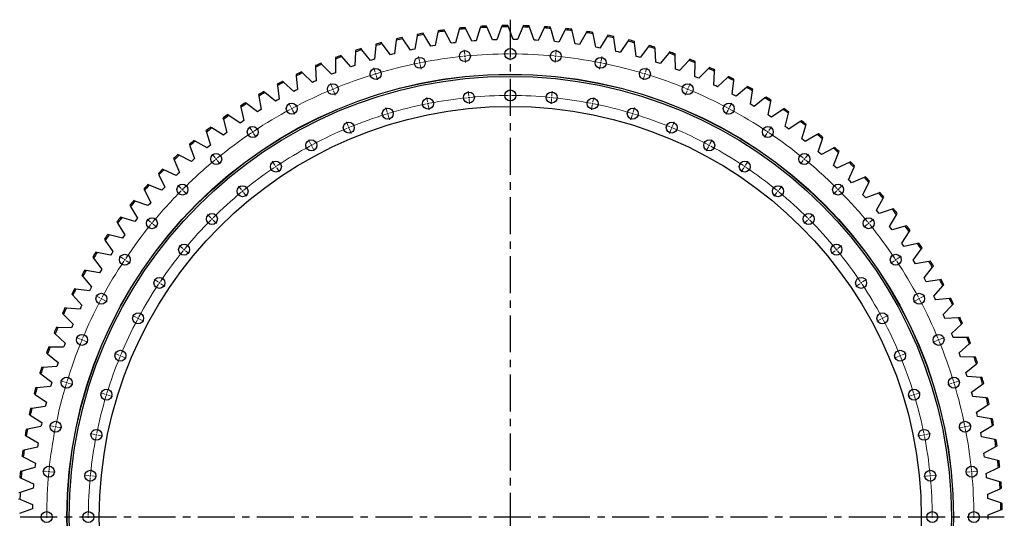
# Model space of a CAD drawing. Header units: millimetres. Extents: x -1616 to 13088, y -27 to 11384.
# Tile 3 of 17: x 837 to 3795, y 3071 to 4570. Entities that reach past the tile are written whole.
import ezdxf

# ---------------------------------------------------------------- set-up
doc = ezdxf.new("R2010")
doc.units = ezdxf.units.MM
doc.header["$LTSCALE"] = 50
doc.linetypes.add('CENTER', pattern=[10.16, 6.35, -1.27, 1.27, -1.27])

msp = doc.modelspace()

# ---------------------------------------------------------------- linework, layer by layer
at = {"linetype": 'CENTER', "ltscale": 0.35}
for p, q in [((2310.8, 4570), (2310.8, 1579.1)), ((3794.7, 3074.6), (826.9, 3074.6))]:
    msp.add_line(p, q, dxfattribs=at)
at = {"color": 7, "linetype": 'Continuous', "lineweight": 25}
for p, q in [((2031.4, 4525.9), (2030.7, 4521.7)), ((2051.1, 4525.5), (2048.9, 4529.2)), ((2072.2, 4490.2), (2051.1, 4525.5)), ((2093.6, 4532.5), (2084.9, 4492.3)), ((2094.5, 4536.7), (2093.6, 4532.5)), ((2114.2, 4535.4), (2112.1, 4539.1)), ((2133.7, 4499.2), (2114.2, 4535.4)), ((2157, 4540.5), (2146.5, 4500.8)), ((2158.1, 4544.6), (2157, 4540.5)), ((2177.6, 4542.5), (2175.8, 4546.4)), ((2195.6, 4505.6), (2177.6, 4542.5)), ((2220.6, 4545.8), (2208.4, 4506.5)), ((2221.9, 4549.9), (2220.6, 4545.8)), ((2241.3, 4546.9), (2239.6, 4550.8)), ((2257.7, 4509.2), (2241.3, 4546.9)), ((2284.5, 4548.3), (2270.6, 4509.6)), ((2285.9, 4552.3), (2284.5, 4548.3)), ((2305.2, 4548.5), (2303.7, 4552.5)), ((2319.9, 4510.2), (2305.2, 4548.5)), ((2348.3, 4548.1), (2332.8, 4510)), ((2349.9, 4552), (2348.3, 4548.1)), ((2369, 4547.4), (2367.7, 4551.5)), ((2382.1, 4508.4), (2369, 4547.4)), ((2412.1, 4545.1), (2394.9, 4507.7)), ((2413.9, 4549), (2412.1, 4545.1)), ((2432.8, 4543.5), (2431.6, 4547.6)), ((2444.1, 4504), (2432.8, 4543.5)), ((2475.7, 4539.3), (2456.9, 4502.7)), ((2477.7, 4543.1), (2475.7, 4539.3)), ((2496.3, 4536.8), (2495.3, 4541)), ((2505.9, 4496.9), (2496.3, 4536.8)), ((2539, 4530.8), (2518.7, 4495.1)), ((2541.1, 4534.5), (2539, 4530.8)), ((2559.5, 4527.4), (2558.7, 4531.6)), ((2567.4, 4487.1), (2559.5, 4527.4)), ((1906.8, 4496.3), (1906.5, 4492)), ((1926.4, 4497.6), (1923.9, 4501)), ((1950.5, 4464.3), (1926.4, 4497.6)), ((1968.3, 4508.2), (1963, 4467.4)), ((1968.8, 4512.4), (1968.3, 4508.2)), ((1988.5, 4512.9), (1986.1, 4516.5)), ((2011.1, 4478.6), (1988.5, 4512.9)), ((2030.7, 4521.7), (2023.7, 4481.2)), ((2140.1, 4500), (2133.7, 4499.2)), ((2146.5, 4500.8), (2140.1, 4500)), ((2202, 4506.1), (2195.6, 4505.6)), ((2208.4, 4506.5), (2202, 4506.1)), ((2264.1, 4509.5), (2257.7, 4509.2)), ((2270.6, 4509.6), (2264.1, 4509.5)), ((2326.3, 4510.1), (2319.9, 4510.2)), ((2332.8, 4510), (2326.3, 4510.1)), ((2388.5, 4508.1), (2382.1, 4508.4)), ((2394.9, 4507.7), (2388.5, 4508.1)), ((2450.5, 4503.4), (2444.1, 4504)), ((2456.9, 4502.7), (2450.5, 4503.4)), ((2512.3, 4496), (2505.9, 4496.9)), ((2518.7, 4495.1), (2512.3, 4496)), ((2601.9, 4519.5), (2580, 4484.7)), ((2604.2, 4523.1), (2601.9, 4519.5)), ((2622.2, 4515.3), (2621.5, 4519.5)), ((2628.3, 4474.6), (2622.2, 4515.3)), ((2664.2, 4505.6), (2640.8, 4471.7)), ((2666.6, 4509.1), (2664.2, 4505.6)), ((2684.3, 4500.4), (2683.8, 4504.7)), ((2688.7, 4459.6), (2684.3, 4500.4)), ((1845.4, 4473.2), (1843.7, 4432.1)), ((1845.6, 4477.4), (1845.4, 4473.2)), ((1865.2, 4479.6), (1862.5, 4482.9)), ((1890.7, 4447.3), (1865.2, 4479.6)), ((1906.5, 4492), (1903, 4451.1)), ((1956.8, 4465.9), (1950.5, 4464.3)), ((1963, 4467.4), (1956.8, 4465.9)), ((2017.4, 4479.9), (2011.1, 4478.6)), ((2023.7, 4481.2), (2017.4, 4479.9)), ((2078.5, 4491.3), (2072.2, 4490.2)), ((2084.9, 4492.3), (2078.5, 4491.3)), ((2573.7, 4485.9), (2567.4, 4487.1)), ((2580, 4484.7), (2573.7, 4485.9)), ((2634.6, 4473.2), (2628.3, 4474.6)), ((2640.8, 4471.7), (2634.6, 4473.2)), ((2725.9, 4488.9), (2701.1, 4456.1)), ((2728.4, 4492.3), (2725.9, 4488.9)), ((2745.7, 4482.9), (2745.4, 4487.2)), ((2748.3, 4441.9), (2745.7, 4482.9)), ((2786.7, 4469.6), (2760.5, 4437.9)), ((2789.5, 4472.9), (2786.7, 4469.6)), ((2806.3, 4462.8), (2806.2, 4467)), ((1745.2, 4435.7), (1742.3, 4438.8)), ((1785.3, 4456), (1785.3, 4451.7)), ((1785.3, 4451.7), (1785.4, 4410.6)), ((1804.7, 4459), (1801.9, 4462.2)), ((1831.6, 4427.9), (1804.7, 4459)), ((1896.8, 4449.2), (1890.7, 4447.3)), ((1903, 4451.1), (1896.8, 4449.2)), ((2694.9, 4457.9), (2688.7, 4459.6)), ((2701.1, 4456.1), (2694.9, 4457.9)), ((2754.4, 4439.9), (2748.3, 4441.9)), ((2760.5, 4437.9), (2754.4, 4439.9)), ((2807.1, 4421.7), (2806.3, 4462.8)), ((2846.7, 4447.7), (2819.2, 4417.2)), ((2849.6, 4450.8), (2846.7, 4447.7)), ((2865, 4398.9), (2866, 4440)), ((2866, 4440), (2866.1, 4444.3)), ((1686.8, 4410), (1683.7, 4412.9)), ((1716.3, 4381.3), (1686.8, 4410)), ((1725.9, 4431.9), (1726.1, 4427.6)), ((1726.1, 4427.6), (1728, 4386.6)), ((1773.4, 4405.8), (1745.2, 4435.7)), ((1779.4, 4408.2), (1773.4, 4405.8)), ((1785.4, 4410.6), (1779.4, 4408.2)), ((1837.7, 4430), (1831.6, 4427.9)), ((1843.7, 4432.1), (1837.7, 4430)), ((2813.2, 4419.4), (2807.1, 4421.7)), ((2819.2, 4417.2), (2813.2, 4419.4)), ((2905.7, 4423.2), (2876.9, 4393.9)), ((2908.7, 4426.2), (2905.7, 4423.2)), ((2921.9, 4373.6), (2924.6, 4414.7)), ((2924.6, 4414.7), (2924.9, 4418.9)), ((1629.5, 4381.7), (1626.3, 4384.5)), ((1660.2, 4354.3), (1629.5, 4381.7)), ((1667.7, 4405.3), (1668.1, 4401.1)), ((1668.1, 4401.1), (1671.7, 4360.1)), ((1722.1, 4384), (1716.3, 4381.3)), ((1728, 4386.6), (1722.1, 4384)), ((2870.9, 4396.4), (2865, 4398.9)), ((2876.9, 4393.9), (2870.9, 4396.4)), ((2963.6, 4396.1), (2933.5, 4368.1)), ((2966.7, 4399), (2963.6, 4396.1)), ((2977.6, 4346), (2982.1, 4386.8)), ((2982.1, 4386.8), (2982.6, 4391.1)), ((1573.5, 4350.9), (1570.2, 4353.6)), ((1605.4, 4324.9), (1573.5, 4350.9)), ((1610.6, 4376.2), (1611.2, 4372)), ((1611.2, 4372), (1616.6, 4331.2)), ((1666, 4357.2), (1660.2, 4354.3)), ((1671.7, 4360.1), (1666, 4357.2)), ((2927.7, 4370.9), (2921.9, 4373.6)), ((2933.5, 4368.1), (2927.7, 4370.9)), ((3020.2, 4366.6), (2988.9, 4339.9)), ((3023.5, 4369.4), (3020.2, 4366.6)), ((3032, 4315.9), (3038.3, 4356.5)), ((3038.3, 4356.5), (3039, 4360.7)), ((1518.9, 4317.8), (1515.5, 4320.4)), ((1554.9, 4344.7), (1555.7, 4340.4)), ((1555.7, 4340.4), (1562.8, 4300)), ((1611, 4328.1), (1605.4, 4324.9)), ((1616.6, 4331.2), (1611, 4328.1)), ((2983.3, 4343), (2977.6, 4346)), ((2988.9, 4339.9), (2983.3, 4343)), ((3075.5, 4334.7), (3043.1, 4309.4)), ((3078.9, 4337.3), (3075.5, 4334.7)), ((3085.1, 4283.5), (3093.2, 4323.8)), ((3093.2, 4323.8), (3094, 4328)), ((1500.6, 4310.7), (1501.5, 4306.5)), ((1501.5, 4306.5), (1510.5, 4266.4)), ((1551.9, 4293.2), (1518.9, 4317.8)), ((1557.3, 4296.6), (1551.9, 4293.2)), ((1562.8, 4300), (1557.3, 4296.6)), ((3037.6, 4312.7), (3032, 4315.9)), ((3043.1, 4309.4), (3037.6, 4312.7)), ((3129.4, 4300.4), (3095.9, 4276.5)), ((3132.9, 4302.8), (3129.4, 4300.4)), ((3136.7, 4248.8), (3146.5, 4288.7)), ((3146.5, 4288.7), (3147.6, 4292.9)), ((1447.8, 4274.5), (1448.9, 4270.3)), ((1448.9, 4270.3), (1459.6, 4230.6)), ((1465.8, 4282.3), (1462.3, 4284.7)), ((1499.8, 4259.2), (1465.8, 4282.3)), ((1505.1, 4262.8), (1499.8, 4259.2)), ((1510.5, 4266.4), (1505.1, 4262.8)), ((3090.5, 4280), (3085.1, 4283.5)), ((3095.9, 4276.5), (3090.5, 4280)), ((3181.7, 4263.7), (3147.2, 4241.3)), ((3185.3, 4266.1), (3181.7, 4263.7)), ((1396.7, 4236), (1397.9, 4231.9)), ((1397.9, 4231.9), (1410.3, 4192.7)), ((1414.3, 4244.6), (1410.7, 4246.9)), ((1449.3, 4223), (1414.3, 4244.6)), ((1459.6, 4230.6), (1454.4, 4226.8)), ((3142, 4245.1), (3136.7, 4248.8)), ((3147.2, 4241.3), (3142, 4245.1)), ((3186.8, 4211.9), (3198.3, 4251.4)), ((3198.3, 4251.4), (3199.5, 4255.5)), ((1364.5, 4204.7), (1360.7, 4206.8)), ((1400.3, 4184.6), (1364.5, 4204.7)), ((1454.4, 4226.8), (1449.3, 4223)), ((3191.9, 4208), (3186.8, 4211.9)), ((3197, 4204), (3191.9, 4208)), ((3232.4, 4224.9), (3197, 4204)), ((3236.1, 4227.1), (3232.4, 4224.9)), ((3235.3, 4172.9), (3248.5, 4211.8)), ((3248.5, 4211.8), (3249.9, 4215.9)), ((1347.2, 4195.3), (1348.7, 4191.2)), ((1348.7, 4191.2), (1362.7, 4152.6)), ((1405.3, 4188.6), (1400.3, 4184.6)), ((1410.3, 4192.7), (1405.3, 4188.6)), ((3240.2, 4168.8), (3235.3, 4172.9)), ((3281.4, 4183.9), (3245.1, 4164.6)), ((3285.1, 4185.9), (3281.4, 4183.9)), ((3282, 4131.8), (3296.9, 4170.1)), ((3296.9, 4170.1), (3298.4, 4174.1)), ((1299.6, 4152.5), (1301.2, 4148.5)), ((1301.2, 4148.5), (1316.9, 4110.5)), ((1316.4, 4162.6), (1312.6, 4164.5)), ((1353.1, 4144.1), (1316.4, 4162.6)), ((1357.9, 4148.4), (1353.1, 4144.1)), ((1362.7, 4152.6), (1357.9, 4148.4)), ((3245.1, 4164.6), (3240.2, 4168.8)), ((3328.5, 4140.8), (3291.4, 4123.1)), ((3332.4, 4142.7), (3328.5, 4140.8)), ((1270.2, 4118.5), (1266.3, 4120.3)), ((1307.7, 4101.6), (1270.2, 4118.5)), ((3286.7, 4127.5), (3282, 4131.8)), ((3291.4, 4123.1), (3286.7, 4127.5)), ((3326.9, 4088.8), (3343.4, 4126.4)), ((3343.4, 4126.4), (3345.1, 4130.3)), ((1253.8, 4107.7), (1255.6, 4103.8)), ((1255.6, 4103.8), (1273, 4066.5)), ((1312.3, 4106.1), (1307.7, 4101.6)), ((1316.9, 4110.5), (1312.3, 4106.1)), ((3331.4, 4084.2), (3326.9, 4088.8)), ((3335.9, 4079.6), (3331.4, 4084.2)), ((3373.7, 4095.7), (3335.9, 4079.6)), ((3377.7, 4097.4), (3373.7, 4095.7)), ((3388, 4080.7), (3389.9, 4084.5)), ((1210.1, 4060.9), (1212, 4057.1)), ((1212, 4057.1), (1231, 4020.6)), ((1226, 4072.5), (1222, 4074)), ((1264.1, 4057.2), (1226, 4072.5)), ((1268.5, 4061.9), (1264.1, 4057.2)), ((1273, 4066.5), (1268.5, 4061.9)), ((3369.9, 4043.8), (3388, 4080.7)), ((1183.7, 4024.5), (1179.7, 4025.9)), ((1222.5, 4010.9), (1183.7, 4024.5)), ((3374.2, 4039), (3369.9, 4043.8)), ((3378.5, 4034.3), (3374.2, 4039)), ((3417, 4048.7), (3378.5, 4034.3)), ((3410.9, 3997), (3430.6, 4033.1)), ((3421, 4050.2), (3417, 4048.7)), ((3430.6, 4033.1), (3432.6, 4036.8)), ((1168.4, 4012.3), (1170.5, 4008.6)), ((1170.5, 4008.6), (1191, 3972.9)), ((1226.7, 4015.8), (1222.5, 4010.9)), ((1231, 4020.6), (1226.7, 4015.8)), ((3415, 3992.1), (3410.9, 3997)), ((3458.1, 3999.9), (3419.1, 3987.1)), ((3462.2, 4001.2), (3458.1, 3999.9)), ((1143.6, 3974.8), (1139.6, 3976.1)), ((1183, 3962.9), (1143.6, 3974.8)), ((1187, 3967.9), (1183, 3962.9)), ((1191, 3972.9), (1187, 3967.9)), ((3419.1, 3987.1), (3415, 3992.1)), ((3449.8, 3948.5), (3471, 3983.7)), ((3471, 3983.7), (3473.3, 3987.3)), ((1128.8, 3961.9), (1131.1, 3958.3)), ((1131.1, 3958.3), (1153.1, 3923.6)), ((3453.7, 3943.4), (3449.8, 3948.5)), ((3457.6, 3938.2), (3453.7, 3943.4)), ((3497.2, 3949.3), (3457.6, 3938.2)), ((3501.3, 3950.5), (3497.2, 3949.3)), ((3509.3, 3932.5), (3511.7, 3936.1)), ((1091.5, 3909.9), (1093.9, 3906.4)), ((1093.9, 3906.4), (1117.4, 3872.6)), ((1105.7, 3923.4), (1101.6, 3924.5)), ((1145.6, 3913.2), (1105.7, 3923.4)), ((1149.3, 3918.4), (1145.6, 3913.2)), ((1153.1, 3923.6), (1149.3, 3918.4)), ((3486.6, 3898.3), (3509.3, 3932.5)), ((3490.3, 3893.1), (3486.6, 3898.3)), ((3493.9, 3887.7), (3490.3, 3893.1)), ((3533.9, 3897.1), (3493.9, 3887.7)), ((3521.2, 3846.6), (3545.4, 3879.8)), ((3538.1, 3898.1), (3533.9, 3897.1)), ((3545.4, 3879.8), (3547.9, 3883.3)), ((1056.4, 3856.3), (1059, 3852.9)), ((1059, 3852.9), (1084, 3820.2)), ((1070.1, 3870.4), (1065.9, 3871.3)), ((1110.3, 3861.9), (1070.1, 3870.4)), ((1113.9, 3867.3), (1110.3, 3861.9)), ((1117.4, 3872.6), (1113.9, 3867.3)), ((3524.6, 3841.2), (3521.2, 3846.6)), ((1036.8, 3815.9), (1032.6, 3816.6)), ((1077.3, 3809.2), (1036.8, 3815.9)), ((1084, 3820.2), (1080.6, 3814.7)), ((3528, 3835.7), (3524.6, 3841.2)), ((3568.4, 3843.3), (3528, 3835.7)), ((3553.5, 3793.5), (3579.1, 3825.6)), ((3572.6, 3844.1), (3568.4, 3843.3)), ((3579.1, 3825.6), (3581.8, 3828.9)), ((1023.8, 3801.2), (1026.5, 3797.9)), ((1026.5, 3797.9), (1052.8, 3766.4)), ((1080.6, 3814.7), (1077.3, 3809.2)), ((3556.7, 3787.9), (3553.5, 3793.5)), ((3559.8, 3782.3), (3556.7, 3787.9)), ((3600.5, 3788.1), (3559.8, 3782.3)), ((3604.8, 3788.8), (3600.5, 3788.1)), ((1005.9, 3760), (1001.6, 3760.6)), ((1046.7, 3755.1), (1005.9, 3760)), ((1049.7, 3760.7), (1046.7, 3755.1)), ((1052.8, 3766.4), (1049.7, 3760.7)), ((3583.4, 3738.9), (3610.5, 3769.9)), ((3610.5, 3769.9), (3613.3, 3773.2)), ((993.5, 3744.8), (996.4, 3741.6)), ((996.4, 3741.6), (1024, 3711.2)), ((3586.4, 3733.2), (3583.4, 3738.9)), ((3589.3, 3727.5), (3586.4, 3733.2)), ((3630.2, 3731.6), (3589.3, 3727.5)), ((3634.5, 3732), (3630.2, 3731.6)), ((977.4, 3702.9), (973.1, 3703.2)), ((1018.4, 3699.7), (977.4, 3702.9)), ((1021.2, 3705.5), (1018.4, 3699.7)), ((1024, 3711.2), (1021.2, 3705.5)), ((3611, 3683.2), (3639.4, 3713)), ((3639.4, 3713), (3642.3, 3716.1)), ((965.7, 3687.1), (968.7, 3684)), ((968.7, 3684), (997.7, 3654.9)), ((3613.7, 3677.4), (3611, 3683.2)), ((3616.4, 3671.5), (3613.7, 3677.4)), ((3657.5, 3673.8), (3616.4, 3671.5)), ((3661.7, 3674.1), (3657.5, 3673.8)), ((951.4, 3644.5), (947.2, 3644.7)), ((992.5, 3643.1), (951.4, 3644.5)), ((995.1, 3649), (992.5, 3643.1)), ((997.7, 3654.9), (995.1, 3649)), ((3636.2, 3626.3), (3665.8, 3654.8)), ((3665.8, 3654.8), (3668.8, 3657.8)), ((940.4, 3628.2), (943.6, 3625.3)), ((943.6, 3625.3), (973.8, 3597.5)), ((3638.6, 3620.4), (3636.2, 3626.3)), ((3641.1, 3614.4), (3638.6, 3620.4)), ((3682.2, 3614.9), (3641.1, 3614.4)), ((3686.4, 3615), (3682.2, 3614.9)), ((928, 3585.1), (923.7, 3585.1)), ((969.1, 3585.5), (928, 3585.1)), ((971.4, 3591.5), (969.1, 3585.5)), ((973.8, 3597.5), (971.4, 3591.5)), ((3658.8, 3568.4), (3689.6, 3595.6)), ((3689.6, 3595.6), (3692.8, 3598.4)), ((917.7, 3568.4), (921, 3565.6)), ((921, 3565.6), (952.4, 3539)), ((3661, 3562.3), (3658.8, 3568.4)), ((3663.2, 3556.3), (3661, 3562.3)), ((3704.3, 3555), (3663.2, 3556.3)), ((3708.6, 3554.9), (3704.3, 3555)), ((907.2, 3524.7), (902.9, 3524.5)), ((948.3, 3526.9), (907.2, 3524.7)), ((950.3, 3533), (948.3, 3526.9)), ((952.4, 3539), (950.3, 3533)), ((3678.9, 3509.5), (3710.9, 3535.4)), ((3710.9, 3535.4), (3714.2, 3538.1)), ((897.6, 3507.5), (901, 3504.9)), ((901, 3504.9), (933.5, 3479.8)), ((3680.9, 3503.4), (3678.9, 3509.5)), ((3682.8, 3497.2), (3680.9, 3503.4)), ((3723.8, 3494.2), (3682.8, 3497.2)), ((3728.1, 3493.9), (3723.8, 3494.2)), ((889, 3463.5), (884.8, 3463.1)), ((929.9, 3467.4), (889, 3463.5)), ((931.7, 3473.6), (929.9, 3467.4)), ((933.5, 3479.8), (931.7, 3473.6)), ((3696.5, 3449.8), (3729.6, 3474.3)), ((3729.6, 3474.3), (3733, 3476.8)), ((880.2, 3445.9), (883.7, 3443.5)), ((883.7, 3443.5), (917.3, 3419.7)), ((3698.2, 3443.6), (3696.5, 3449.8)), ((3699.8, 3437.4), (3698.2, 3443.6)), ((3740.6, 3432.6), (3699.8, 3437.4)), ((3744.9, 3432.1), (3740.6, 3432.6)), ((873.5, 3401.5), (869.3, 3400.9)), ((914.2, 3407.2), (873.5, 3401.5)), ((915.7, 3413.5), (914.2, 3407.2)), ((917.3, 3419.7), (915.7, 3413.5)), ((3711.5, 3389.5), (3745.5, 3412.5)), ((3745.5, 3412.5), (3749.1, 3414.8)), ((865.5, 3383.6), (869.1, 3381.3)), ((869.1, 3381.3), (903.6, 3359)), ((3712.9, 3383.2), (3711.5, 3389.5)), ((3714.2, 3376.9), (3712.9, 3383.2)), ((3754.8, 3370.3), (3714.2, 3376.9)), ((901.1, 3346.4), (860.7, 3339)), ((902.3, 3352.7), (901.1, 3346.4)), ((903.6, 3359), (902.3, 3352.7)), ((3723.8, 3328.5), (3758.8, 3350)), ((3759, 3369.6), (3754.8, 3370.3)), ((3758.8, 3350), (3762.5, 3352.2)), ((853.4, 3320.7), (857.1, 3318.5)), ((860.7, 3339), (856.5, 3338.2)), ((857.1, 3318.5), (892.6, 3297.8)), ((3724.9, 3322.2), (3723.8, 3328.5)), ((3726, 3315.8), (3724.9, 3322.2)), ((3766.3, 3307.5), (3726, 3315.8)), ((890.7, 3285.1), (850.6, 3275.9)), ((891.6, 3291.5), (890.7, 3285.1)), ((892.6, 3297.8), (891.6, 3291.5)), ((3733.5, 3267), (3769.4, 3287)), ((3770.5, 3306.6), (3766.3, 3307.5)), ((3769.4, 3287), (3773.1, 3289.1)), ((844.1, 3257.3), (847.9, 3255.3)), ((850.6, 3275.9), (846.4, 3275)), ((847.9, 3255.3), (884.3, 3236.2)), ((3734.3, 3260.7), (3733.5, 3267)), ((3735.1, 3254.3), (3734.3, 3260.7)), ((3775, 3244.2), (3735.1, 3254.3)), ((883.5, 3229.8), (882.9, 3223.4)), ((884.3, 3236.2), (883.5, 3229.8)), ((3779.1, 3243.2), (3775, 3244.2)), ((3777.2, 3223.6), (3781.1, 3225.5)), ((843.3, 3212.5), (839.1, 3211.3)), ((882.9, 3223.4), (843.3, 3212.5)), ((3740.5, 3205.2), (3777.2, 3223.6)), ((3741.1, 3198.8), (3740.5, 3205.2)), ((3741.6, 3192.4), (3741.1, 3198.8)), ((837.6, 3193.6), (841.5, 3191.8)), ((841.5, 3191.8), (878.6, 3174.2)), ((878.2, 3167.8), (877.8, 3161.4)), ((878.6, 3174.2), (878.2, 3167.8)), ((3781, 3180.6), (3741.6, 3192.4)), ((3785.1, 3179.4), (3781, 3180.6)), ((838.7, 3148.8), (834.6, 3147.5)), ((877.8, 3161.4), (838.7, 3148.8)), ((3744.8, 3143.2), (3782.3, 3159.9)), ((3745.1, 3136.7), (3744.8, 3143.2)), ((3745.3, 3130.3), (3745.1, 3136.7)), ((3782.3, 3159.9), (3786.2, 3161.7)), ((833.8, 3129.7), (837.8, 3128)), ((837.8, 3128), (875.6, 3112.1)), ((875.5, 3105.7), (875.4, 3099.2)), ((875.6, 3112.1), (875.5, 3105.7)), ((3784.2, 3116.9), (3745.3, 3130.3)), ((3788.2, 3115.5), (3784.2, 3116.9)), ((875.4, 3099.2), (836.8, 3084.9)), ((3746.4, 3081), (3784.6, 3096.1)), ((3746.4, 3074.6), (3746.4, 3081)), ((3784.6, 3096.1), (3788.6, 3097.7)), ((3746.4, 3068.1), (3746.4, 3074.6))]:
    msp.add_line(p, q, dxfattribs=at)
at = {"color": 0, "linetype": 'Continuous', "lineweight": 18}
for p, q in [((2173.8, 4465.3), (2172.4, 4479.3)), ((2310.8, 4472.1), (2310.8, 4486.1)), ((2310.8, 4467.1), (2310.8, 4469.6)), ((2310.8, 4467.1), (2310.8, 4464.6)), ((2447.8, 4465.3), (2449.1, 4479.3)), ((2038.1, 4445.2), (2035.4, 4458.9)), ((2039.1, 4440.3), (2038.6, 4442.8)), ((2039.1, 4440.3), (2039.6, 4437.8)), ((2174.3, 4460.4), (2174.1, 4462.8)), ((2174.3, 4460.4), (2174.5, 4457.9)), ((2174.8, 4455.4), (2176.2, 4441.4)), ((2310.8, 4462.1), (2310.8, 4448.1)), ((2446.8, 4455.4), (2445.4, 4441.4)), ((2447.3, 4460.4), (2447, 4457.9)), ((2447.3, 4460.4), (2447.5, 4462.8)), ((2582.4, 4440.3), (2582, 4437.8)), ((2582.4, 4440.3), (2582.9, 4442.8)), ((2583.4, 4445.2), (2586.2, 4458.9)), ((1905.1, 4411.9), (1901, 4425.3)), ((1906.6, 4407.1), (1905.8, 4409.5)), ((1906.6, 4407.1), (1907.3, 4404.7)), ((2040.1, 4435.4), (2042.8, 4421.7)), ((2581.5, 4435.4), (2578.7, 4421.7)), ((2715, 4407.1), (2714.3, 4404.7)), ((2715, 4407.1), (2715.7, 4409.5)), ((2716.5, 4411.9), (2720.5, 4425.3)), ((1776, 4365.7), (1770.6, 4378.6)), ((1908, 4402.3), (1912.1, 4388.9)), ((2713.6, 4402.3), (2709.5, 4388.9)), ((2845.6, 4365.7), (2850.9, 4378.6)), ((1777.9, 4361.1), (1776.9, 4363.4)), ((1777.9, 4361.1), (1778.9, 4358.7)), ((1779.8, 4356.4), (1785.2, 4343.5)), ((2186.1, 4340.9), (2184.7, 4354.9)), ((2310.8, 4347.1), (2310.8, 4361.1)), ((2435.5, 4340.9), (2436.9, 4354.9)), ((2841.8, 4356.4), (2836.4, 4343.5)), ((2843.7, 4361.1), (2842.7, 4358.7)), ((2843.7, 4361.1), (2844.6, 4363.4)), ((1652, 4307), (1645.4, 4319.4)), ((2062.5, 4322.6), (2059.8, 4336.3)), ((2063.5, 4317.7), (2063, 4320.2)), ((2186.5, 4336), (2186.3, 4338.4)), ((2186.5, 4336), (2186.8, 4333.5)), ((2187, 4331), (2188.4, 4317)), ((2310.8, 4342.1), (2310.8, 4344.6)), ((2310.8, 4342.1), (2310.8, 4339.6)), ((2310.8, 4337.1), (2310.8, 4323.1)), ((2434.5, 4331), (2433.2, 4317)), ((2435, 4336), (2434.8, 4333.5)), ((2435, 4336), (2435.3, 4338.4)), ((2558.1, 4317.7), (2558.6, 4320.2)), ((2559, 4322.6), (2561.8, 4336.3)), ((2969.6, 4307), (2976.2, 4319.4)), ((1654.4, 4302.6), (1653.2, 4304.8)), ((1654.4, 4302.6), (1655.5, 4300.4)), ((1656.7, 4298.2), (1663.3, 4285.9)), ((1941.4, 4292.3), (1937.3, 4305.7)), ((1942.9, 4287.5), (1942.1, 4289.9)), ((2063.5, 4317.7), (2064, 4315.2)), ((2064.5, 4312.8), (2067.2, 4299.1)), ((2557.1, 4312.8), (2554.4, 4299.1)), ((2558.1, 4317.7), (2557.6, 4315.2)), ((2678.7, 4287.5), (2679.4, 4289.9)), ((2680.2, 4292.3), (2684.2, 4305.7)), ((2964.8, 4298.2), (2958.2, 4285.9)), ((2967.2, 4302.6), (2966, 4300.4)), ((2967.2, 4302.6), (2968.4, 4304.8)), ((1823.8, 4250.2), (1818.5, 4263.1)), ((1942.9, 4287.5), (1943.6, 4285.1)), ((1944.3, 4282.7), (1948.4, 4269.3)), ((2677.3, 4282.7), (2673.2, 4269.3)), ((2678.7, 4287.5), (2678, 4285.1)), ((2797.8, 4250.2), (2803.1, 4263.1)), ((1534.4, 4236.5), (1526.6, 4248.2)), ((1537.2, 4232.4), (1535.8, 4234.5)), ((1537.2, 4232.4), (1538.5, 4230.3)), ((1825.7, 4245.6), (1824.8, 4247.9)), ((1825.7, 4245.6), (1826.7, 4243.3)), ((1827.6, 4241), (1833, 4228)), ((2793.9, 4241), (2788.6, 4228)), ((2795.8, 4245.6), (2794.9, 4243.3)), ((2795.8, 4245.6), (2796.8, 4247.9)), ((3084.4, 4232.4), (3083, 4230.3)), ((3084.4, 4232.4), (3085.8, 4234.5)), ((3087.2, 4236.5), (3095, 4248.2)), ((1539.9, 4228.2), (1547.7, 4216.6)), ((1710.9, 4196.8), (1704.3, 4209.1)), ((2910.6, 4196.8), (2917.2, 4209.1)), ((3081.6, 4228.2), (3073.9, 4216.6)), ((1713.3, 4192.4), (1712.1, 4194.6)), ((1713.3, 4192.4), (1714.5, 4190.2)), ((1715.6, 4188), (1722.2, 4175.6)), ((2905.9, 4188), (2899.3, 4175.6)), ((2908.3, 4192.4), (2907.1, 4190.2)), ((2908.3, 4192.4), (2909.5, 4194.6)), ((1424.2, 4154.8), (1415.3, 4165.7)), ((1427.4, 4151), (1425.8, 4152.9)), ((1427.4, 4151), (1429, 4149)), ((1430.6, 4147.1), (1439.4, 4136.3)), ((1603.8, 4132.6), (1596, 4144.2)), ((3017.7, 4132.6), (3025.5, 4144.2)), ((3191, 4147.1), (3182.1, 4136.3)), ((3194.2, 4151), (3192.6, 4149)), ((3194.2, 4151), (3195.8, 4152.9)), ((3197.4, 4154.8), (3206.2, 4165.7)), ((1606.6, 4128.4), (1605.2, 4130.5)), ((1606.6, 4128.4), (1608, 4126.4)), ((1609.4, 4124.3), (1617.2, 4112.6)), ((3012.2, 4124.3), (3004.4, 4112.6)), ((3015, 4128.4), (3013.6, 4126.4)), ((3015, 4128.4), (3016.4, 4130.5)), ((1322.6, 4062.7), (1312.7, 4072.6)), ((1326.1, 4059.2), (1324.4, 4061)), ((1326.1, 4059.2), (1327.9, 4057.4)), ((1329.7, 4055.7), (1339.6, 4045.8)), ((1503.5, 4058.2), (1494.6, 4069)), ((1506.7, 4054.3), (1505.1, 4056.3)), ((1506.7, 4054.3), (1508.3, 4052.4)), ((3114.9, 4054.3), (3113.3, 4052.4)), ((3114.9, 4054.3), (3116.5, 4056.3)), ((3118.1, 4058.2), (3126.9, 4069)), ((3291.9, 4055.7), (3282, 4045.8)), ((3295.4, 4059.2), (3293.7, 4057.4)), ((3295.4, 4059.2), (3297.2, 4061)), ((3299, 4062.7), (3308.9, 4072.6)), ((1509.9, 4050.5), (1518.7, 4039.7)), ((3111.7, 4050.5), (3102.8, 4039.7)), ((1230.5, 3961.1), (1219.7, 3970)), ((1411, 3974.3), (1401.1, 3984.2)), ((1414.5, 3970.8), (1412.8, 3972.6)), ((1414.5, 3970.8), (1416.3, 3969)), ((1418.1, 3967.3), (1428, 3957.4)), ((3203.5, 3967.3), (3193.6, 3957.4)), ((3207, 3970.8), (3205.3, 3969)), ((3207, 3970.8), (3208.8, 3972.6)), ((3210.6, 3974.3), (3220.5, 3984.2)), ((3391.1, 3961.1), (3401.9, 3970)), ((1234.4, 3957.9), (1232.4, 3959.5)), ((1234.4, 3957.9), (1236.3, 3956.4)), ((1238.2, 3954.8), (1249.1, 3945.9)), ((3383.3, 3954.8), (3372.5, 3945.9)), ((3387.2, 3957.9), (3385.3, 3956.4)), ((3387.2, 3957.9), (3389.1, 3959.5)), ((1327.1, 3881.8), (1316.3, 3890.7)), ((1331, 3878.6), (1329.1, 3880.2)), ((1331, 3878.6), (1332.9, 3877.1)), ((1334.9, 3875.5), (1345.7, 3866.6)), ((3286.7, 3875.5), (3275.9, 3866.6)), ((3290.6, 3878.6), (3288.6, 3877.1)), ((3290.6, 3878.6), (3292.5, 3880.2)), ((3294.4, 3881.8), (3305.3, 3890.7)), ((1148.8, 3851), (1137.2, 3858.7)), ((1153, 3848.2), (1150.9, 3849.6)), ((1153, 3848.2), (1155, 3846.8)), ((1157.1, 3845.4), (1168.8, 3837.6)), ((3464.5, 3845.4), (3452.8, 3837.6)), ((3468.6, 3848.2), (3466.5, 3846.8)), ((3468.6, 3848.2), (3470.7, 3849.6)), ((3472.8, 3851), (3484.4, 3858.7)), ((1252.7, 3781.5), (1241.1, 3789.3)), ((3368.8, 3781.5), (3380.5, 3789.3)), ((1256.9, 3778.7), (1254.8, 3780.1)), ((1256.9, 3778.7), (1259, 3777.4)), ((1261.1, 3776), (1272.7, 3768.2)), ((3360.5, 3776), (3348.9, 3768.2)), ((3364.7, 3778.7), (3362.6, 3777.4)), ((3364.7, 3778.7), (3366.8, 3780.1)), ((1078.3, 3733.3), (1066, 3739.9)), ((1082.7, 3731), (1080.5, 3732.2)), ((1082.7, 3731), (1084.9, 3729.8)), ((1087.1, 3728.6), (1099.5, 3722)), ((3534.5, 3728.6), (3522.1, 3722)), ((3538.9, 3731), (3536.7, 3729.8)), ((3538.9, 3731), (3541.1, 3732.2)), ((3543.3, 3733.3), (3555.6, 3739.9)), ((1188.5, 3674.4), (1176.2, 3681)), ((1193, 3672.1), (1190.7, 3673.2)), ((1193, 3672.1), (1195.2, 3670.9)), ((1197.4, 3669.7), (1209.7, 3663.1)), ((3424.2, 3669.7), (3411.9, 3663.1)), ((3428.6, 3672.1), (3426.4, 3670.9)), ((3428.6, 3672.1), (3430.8, 3673.2)), ((3433, 3674.4), (3445.4, 3681)), ((1019.7, 3609.4), (1006.7, 3614.7)), ((1024.3, 3607.4), (1022, 3608.4)), ((3597.3, 3607.4), (3599.6, 3608.4)), ((3601.9, 3609.4), (3614.8, 3614.7)), ((1024.3, 3607.4), (1026.6, 3606.5)), ((1028.9, 3605.5), (1041.8, 3600.2)), ((3592.7, 3605.5), (3579.7, 3600.2)), ((3597.3, 3607.4), (3595, 3606.5)), ((1135.1, 3561.5), (1122.2, 3566.9)), ((1139.8, 3559.6), (1137.5, 3560.6)), ((1139.8, 3559.6), (1142.1, 3558.6)), ((1144.4, 3557.7), (1157.3, 3552.3)), ((3477.2, 3557.7), (3464.2, 3552.3)), ((3481.8, 3559.6), (3479.5, 3558.6)), ((3481.8, 3559.6), (3484.1, 3560.6)), ((3486.4, 3561.5), (3499.4, 3566.9)), ((973.5, 3480.2), (960.1, 3484.3)), ((978.2, 3478.8), (975.9, 3479.5)), ((978.2, 3478.8), (980.6, 3478.1)), ((983, 3477.3), (996.4, 3473.3)), ((3638.5, 3477.3), (3625.1, 3473.3)), ((3643.3, 3478.8), (3640.9, 3478.1)), ((3643.3, 3478.8), (3645.7, 3479.5)), ((3648.1, 3480.2), (3661.5, 3484.3)), ((1093.1, 3443.9), (1079.7, 3448)), ((1097.9, 3442.5), (1095.5, 3443.2)), ((1097.9, 3442.5), (1100.3, 3441.8)), ((1102.6, 3441), (1116, 3437)), ((3518.9, 3441), (3505.5, 3437)), ((3523.7, 3442.5), (3521.3, 3441.8)), ((3523.7, 3442.5), (3526.1, 3443.2)), ((3528.5, 3443.9), (3541.9, 3448)), ((940.1, 3347.2), (926.4, 3349.9)), ((945, 3346.2), (942.6, 3346.7)), ((945, 3346.2), (947.5, 3345.7)), ((949.9, 3345.2), (963.7, 3342.5)), ((3671.6, 3345.2), (3657.9, 3342.5)), ((3676.5, 3346.2), (3674.1, 3345.7)), ((3676.5, 3346.2), (3679, 3346.7)), ((3681.4, 3347.2), (3695.2, 3349.9)), ((1062.7, 3322.8), (1049, 3325.5)), ((1067.6, 3321.8), (1065.2, 3322.3)), ((1067.6, 3321.8), (1070.1, 3321.3)), ((1072.5, 3320.9), (1086.3, 3318.1)), ((3549, 3320.9), (3535.3, 3318.1)), ((3553.9, 3321.8), (3551.5, 3321.3)), ((3553.9, 3321.8), (3556.4, 3322.3)), ((3558.8, 3322.8), (3572.6, 3325.5)), ((920, 3211.5), (906.1, 3212.9)), ((925, 3211), (922.5, 3211.3)), ((925, 3211), (927.5, 3210.8)), ((930, 3210.6), (943.9, 3209.2)), ((1044.4, 3199.3), (1030.5, 3200.7)), ((1049.4, 3198.8), (1046.9, 3199)), ((1049.4, 3198.8), (1051.9, 3198.5)), ((1054.4, 3198.3), (1068.3, 3196.9)), ((3567.2, 3198.3), (3553.3, 3196.9)), ((3572.2, 3198.8), (3569.7, 3198.5)), ((3572.2, 3198.8), (3574.7, 3199)), ((3577.2, 3199.3), (3591.1, 3200.7)), ((3691.6, 3210.6), (3677.7, 3209.2)), ((3696.6, 3211), (3694.1, 3210.8)), ((3696.6, 3211), (3699.1, 3211.3)), ((3701.6, 3211.5), (3715.5, 3212.9)), ((913.3, 3074.6), (899.3, 3074.6)), ((918.3, 3074.6), (915.8, 3074.6)), ((918.3, 3074.6), (920.8, 3074.6)), ((923.3, 3074.6), (937.3, 3074.6)), ((1038.3, 3074.6), (1024.3, 3074.6)), ((1043.3, 3074.6), (1040.8, 3074.6)), ((1043.3, 3074.6), (1045.8, 3074.6)), ((1048.3, 3074.6), (1062.3, 3074.6)), ((3573.3, 3074.6), (3559.3, 3074.6)), ((3578.3, 3074.6), (3575.8, 3074.6)), ((3578.3, 3074.6), (3580.8, 3074.6)), ((3583.3, 3074.6), (3597.3, 3074.6)), ((3698.3, 3074.6), (3684.3, 3074.6)), ((3703.3, 3074.6), (3700.8, 3074.6)), ((3703.3, 3074.6), (3705.8, 3074.6)), ((3708.3, 3074.6), (3722.3, 3074.6))]:
    msp.add_line(p, q, dxfattribs=at)
at = {"color": 7, "linetype": 'Continuous', "lineweight": 25}
for centre, radius in [((2174.3, 4460.4), 16.5), ((2310.8, 4467.1), 16.5), ((2447.3, 4460.4), 16.5), ((2039.1, 4440.3), 16.5), ((2582.4, 4440.3), 16.5), ((1906.6, 4407.1), 16.5), ((2715, 4407.1), 16.5), ((2310.8, 3074.6), 1331.5), ((2310.8, 3074.6), 1331), ((2310.8, 3074.6), 1325), ((1777.9, 4361.1), 16.5), ((2843.7, 4361.1), 16.5), ((2186.5, 4336), 16.5), ((2310.8, 4342.1), 16.5), ((2435, 4336), 16.5), ((1654.4, 4302.6), 16.5), ((2063.5, 4317.7), 16.5), ((2558.1, 4317.7), 16.5), ((2967.2, 4302.6), 16.5), ((2310.8, 3074.6), 1234.5), ((1942.9, 4287.5), 16.5), ((2678.7, 4287.5), 16.5), ((1825.7, 4245.6), 16.5), ((2795.8, 4245.6), 16.5), ((1537.2, 4232.4), 16.5), ((3084.4, 4232.4), 16.5), ((1713.3, 4192.4), 16.5), ((2908.3, 4192.4), 16.5), ((1427.4, 4151), 16.5), ((1606.6, 4128.4), 16.5), ((3015, 4128.4), 16.5), ((3194.2, 4151), 16.5), ((1326.1, 4059.2), 16.5), ((1506.7, 4054.3), 16.5), ((3114.9, 4054.3), 16.5), ((3295.4, 4059.2), 16.5), ((1234.4, 3957.9), 16.5), ((1414.5, 3970.8), 16.5), ((3207, 3970.8), 16.5), ((3387.2, 3957.9), 16.5), ((1331, 3878.6), 16.5), ((3290.6, 3878.6), 16.5), ((1153, 3848.2), 16.5), ((3468.6, 3848.2), 16.5), ((1256.9, 3778.7), 16.5), ((3364.7, 3778.7), 16.5), ((1082.7, 3731), 16.5), ((3538.9, 3731), 16.5), ((1193, 3672.1), 16.5), ((3428.6, 3672.1), 16.5), ((1024.3, 3607.4), 16.5), ((3597.3, 3607.4), 16.5), ((1139.8, 3559.6), 16.5), ((3481.8, 3559.6), 16.5), ((978.2, 3478.8), 16.5), ((3643.3, 3478.8), 16.5), ((1097.9, 3442.5), 16.5), ((3523.7, 3442.5), 16.5), ((945, 3346.2), 16.5), ((3676.5, 3346.2), 16.5), ((1067.6, 3321.8), 16.5), ((3553.9, 3321.8), 16.5), ((925, 3211), 16.5), ((3696.6, 3211), 16.5), ((1049.4, 3198.8), 16.5), ((3572.2, 3198.8), 16.5), ((918.3, 3074.6), 16.5), ((1043.3, 3074.6), 16.5), ((3578.3, 3074.6), 16.5), ((3703.3, 3074.6), 16.5)]:
    msp.add_circle(centre, radius, dxfattribs=at)
for radius, start, end in [(1474, 100.1487, 100.9547), (1478, 100.2075, 100.896), (1474, 97.6659, 98.472), (1478, 97.7247, 98.4132), (1474, 95.1832, 95.9892), (1478, 95.242, 95.9304), (1474, 92.7004, 93.5065), (1478, 92.7592, 93.4477), (1474, 90.2177, 91.0237), (1478, 90.2765, 90.9649), (1474, 87.7349, 88.541), (1478, 87.7937, 88.4822), (1474, 85.2521, 86.0582), (1478, 85.3109, 85.9994), (1474, 82.7694, 83.5754), (1478, 82.8282, 83.5166), (1474, 80.2866, 81.0927), (1478, 80.3454, 81.0339), (1474, 105.1142, 105.9203), (1478, 105.173, 105.8615), (1474, 102.6315, 103.4375), (1478, 102.6902, 103.3787), (1474, 77.8039, 78.6099), (1478, 77.8627, 78.5511), (1474, 75.3211, 76.1272), (1478, 75.3799, 76.0684), (1474, 107.597, 108.403), (1478, 107.6558, 108.3442), (1474, 72.8384, 73.6444), (1478, 72.8971, 73.5856), (1474, 70.3556, 71.1616), (1478, 70.4144, 71.1029), (1478, 112.6213, 113.3098), (1478, 110.1385, 110.827), (1474, 110.0797, 110.8858), (1474, 67.8728, 68.6789), (1478, 67.9316, 68.6201), (1478, 115.104, 115.7925), (1474, 115.0453, 115.8513), (1474, 112.5625, 113.3685), (1474, 65.3901, 66.1961), (1478, 65.4489, 66.1373), (1478, 117.5868, 118.2753), (1474, 117.528, 118.3341), (1474, 62.9073, 63.7134), (1478, 62.9661, 63.6546), (1478, 120.0696, 120.758), (1474, 120.0108, 120.8168), (1474, 60.4246, 61.2306), (1478, 60.4834, 61.1718), (1478, 122.5523, 123.2408), (1474, 57.9418, 58.7479), (1478, 58.0006, 58.6891), (1474, 122.4935, 123.2996), (1474, 55.459, 56.2651), (1478, 55.5178, 56.2063), (1478, 125.0351, 125.7235), (1474, 124.9763, 125.7823), (1474, 52.9763, 53.7823), (1478, 53.0351, 53.7235), (1478, 127.5178, 128.2063), (1474, 127.459, 128.2651), (1478, 130.0006, 130.6891), (1474, 129.9418, 130.7479), (1474, 50.4935, 51.2996), (1478, 50.5523, 51.2408), (1474, 48.0108, 48.8168), (1478, 48.0696, 48.758), (1478, 132.4834, 133.1718), (1474, 132.4246, 133.2306), (1474, 45.528, 46.3341), (1478, 45.5868, 46.2753), (1478, 134.9661, 135.6546), (1474, 134.9073, 135.7134), (1474, 43.0453, 43.8513), (1478, 43.104, 43.7925), (1478, 137.4489, 138.1373), (1474, 137.3901, 138.1961), (1478, 139.9316, 140.6201), (1474, 139.8728, 140.6789), (1474, 40.5625, 41.3685), (1478, 40.6213, 41.3098), (1474, 38.0797, 38.8858), (1478, 38.1385, 38.827), (1478, 142.4144, 143.1029), (1474, 142.3556, 143.1616), (1474, 35.597, 36.403), (1478, 35.6558, 36.3442), (1478, 144.8971, 145.5856), (1474, 144.8384, 145.6444), (1474, 33.1142, 33.9203), (1478, 33.173, 33.8615), (1478, 147.3799, 148.0684), (1474, 147.3211, 148.1272), (1478, 149.8627, 150.5511), (1474, 149.8039, 150.6099), (1474, 30.6315, 31.4375), (1478, 30.6902, 31.3787), (1474, 28.1487, 28.9547), (1478, 28.2075, 28.896), (1478, 152.3454, 153.0339), (1474, 152.2866, 153.0927), (1474, 25.6659, 26.472), (1478, 25.7247, 26.4132), (1478, 154.8282, 155.5166), (1474, 154.7694, 155.5754), (1474, 23.1832, 23.9892), (1478, 23.242, 23.9304), (1478, 157.3109, 157.9994), (1474, 157.2521, 158.0582), (1474, 20.7004, 21.5065), (1478, 20.7592, 21.4477), (1478, 159.7937, 160.4822), (1474, 159.7349, 160.541), (1474, 18.2177, 19.0237), (1478, 18.2765, 18.9649), (1478, 162.2765, 162.9649), (1474, 162.2177, 163.0237), (1474, 15.7349, 16.541), (1478, 15.7937, 16.4822), (1478, 164.7592, 165.4477), (1474, 164.7004, 165.5065), (1474, 13.2521, 14.0582), (1478, 13.3109, 13.9994), (1474, 167.1832, 167.9892), (1478, 167.242, 167.9304), (1474, 10.7694, 11.5754), (1478, 10.8282, 11.5166), (1478, 169.7247, 170.4132), (1474, 169.6659, 170.472), (1474, 8.2866, 9.0927), (1478, 8.3454, 9.0339), (1478, 172.2075, 172.896), (1474, 172.1487, 172.9547), (1474, 5.8039, 6.6099), (1478, 5.8627, 6.5511), (1478, 174.6902, 175.3787), (1474, 174.6315, 175.4375), (1474, 3.3211, 4.1272), (1478, 3.3799, 4.0684), (1474, 177.1142, 177.9203), (1474, 0.8384, 1.6444), (1478, 0.8971, 1.5856)]:
    msp.add_arc((2310.8, 3074.6), radius, start, end, dxfattribs=at)
at = {"color": 0, "linetype": 'Continuous', "lineweight": 18}
for radius, start, end in [(1392.5, 90.2057, 95.4193), (1392.5, 90, 90.1029), (1392.5, 89.8971, 90), (1392.5, 84.5807, 89.7943), (1392.5, 101.4557, 106.6693), (1392.5, 101.25, 101.3529), (1392.5, 101.1471, 101.25), (1392.5, 95.8307, 101.0443), (1392.5, 95.625, 95.7279), (1392.5, 95.5221, 95.625), (1392.5, 84.375, 84.4779), (1392.5, 84.2721, 84.375), (1392.5, 78.9557, 84.1693), (1392.5, 78.75, 78.8529), (1392.5, 78.6471, 78.75), (1392.5, 73.3307, 78.5443), (1392.5, 106.875, 106.9779), (1392.5, 106.7721, 106.875), (1392.5, 73.125, 73.2279), (1392.5, 73.0221, 73.125), (1392.5, 107.0807, 112.2943), (1392.5, 67.7057, 72.9193), (1392.5, 112.7057, 117.9193), (1392.5, 112.5, 112.6029), (1392.5, 112.3971, 112.5), (1392.5, 67.5, 67.6029), (1392.5, 67.3971, 67.5), (1392.5, 62.0807, 67.2943), (1267.5, 101.137, 101.25), (1267.5, 95.851, 101.024), (1267.5, 95.625, 95.738), (1267.5, 95.512, 95.625), (1267.5, 90.226, 95.399), (1267.5, 90, 90.113), (1267.5, 89.887, 90), (1267.5, 84.601, 89.774), (1267.5, 84.375, 84.488), (1267.5, 84.262, 84.375), (1267.5, 78.976, 84.149), (1267.5, 78.75, 78.863), (1392.5, 118.3307, 123.5443), (1392.5, 118.125, 118.2279), (1392.5, 118.0221, 118.125), (1267.5, 101.476, 106.649), (1267.5, 101.25, 101.363), (1267.5, 78.637, 78.75), (1267.5, 73.351, 78.524), (1392.5, 61.875, 61.9779), (1392.5, 61.7721, 61.875), (1392.5, 56.4557, 61.6693), (1267.5, 107.101, 112.274), (1267.5, 106.875, 106.988), (1267.5, 106.762, 106.875), (1267.5, 73.125, 73.238), (1267.5, 73.012, 73.125), (1267.5, 67.726, 72.899), (1392.5, 123.9557, 129.1693), (1392.5, 123.75, 123.8529), (1392.5, 123.6471, 123.75), (1267.5, 112.726, 117.899), (1267.5, 112.5, 112.613), (1267.5, 112.387, 112.5), (1267.5, 67.5, 67.613), (1267.5, 67.387, 67.5), (1267.5, 62.101, 67.274), (1392.5, 56.25, 56.3529), (1392.5, 56.1471, 56.25), (1392.5, 50.8307, 56.0443), (1267.5, 118.351, 123.524), (1267.5, 118.125, 118.238), (1267.5, 118.012, 118.125), (1267.5, 61.875, 61.988), (1267.5, 61.762, 61.875), (1267.5, 56.476, 61.649), (1392.5, 129.5807, 134.7943), (1392.5, 129.375, 129.4779), (1392.5, 129.2721, 129.375), (1392.5, 50.625, 50.7279), (1392.5, 50.5221, 50.625), (1392.5, 45.2057, 50.4193), (1267.5, 123.976, 129.149), (1267.5, 123.75, 123.863), (1267.5, 123.637, 123.75), (1267.5, 56.25, 56.363), (1267.5, 56.137, 56.25), (1267.5, 50.851, 56.024), (1392.5, 135.2057, 140.4193), (1392.5, 135, 135.1029), (1392.5, 134.8971, 135), (1267.5, 129.375, 129.488), (1267.5, 129.262, 129.375), (1267.5, 50.625, 50.738), (1267.5, 50.512, 50.625), (1392.5, 45, 45.1029), (1392.5, 44.8971, 45), (1392.5, 39.5807, 44.7943), (1267.5, 129.601, 134.774), (1267.5, 45.226, 50.399), (1267.5, 135.226, 140.399), (1267.5, 135, 135.113), (1267.5, 134.887, 135), (1267.5, 45, 45.113), (1267.5, 44.887, 45), (1267.5, 39.601, 44.774), (1392.5, 140.8307, 146.0443), (1392.5, 140.625, 140.7279), (1392.5, 140.5221, 140.625), (1392.5, 39.375, 39.4779), (1392.5, 39.2721, 39.375), (1392.5, 33.9557, 39.1693), (1267.5, 140.851, 146.024), (1267.5, 140.625, 140.738), (1267.5, 140.512, 140.625), (1267.5, 39.375, 39.488), (1267.5, 39.262, 39.375), (1267.5, 33.976, 39.149), (1392.5, 146.25, 146.3529), (1392.5, 146.1471, 146.25), (1392.5, 33.75, 33.8529), (1392.5, 33.6471, 33.75), (1392.5, 146.4557, 151.6693), (1392.5, 28.3307, 33.5443), (1267.5, 146.476, 151.649), (1267.5, 146.25, 146.363), (1267.5, 146.137, 146.25), (1267.5, 33.75, 33.863), (1267.5, 33.637, 33.75), (1267.5, 28.351, 33.524), (1392.5, 152.0807, 157.2943), (1392.5, 151.875, 151.9779), (1392.5, 151.7721, 151.875), (1392.5, 28.125, 28.2279), (1392.5, 28.0221, 28.125), (1392.5, 22.7057, 27.9193), (1267.5, 152.101, 157.274), (1267.5, 151.875, 151.988), (1267.5, 151.762, 151.875), (1267.5, 28.125, 28.238), (1267.5, 28.012, 28.125), (1267.5, 22.726, 27.899), (1392.5, 157.3971, 157.5), (1392.5, 22.5, 22.6029), (1392.5, 157.7057, 162.9193), (1392.5, 157.5, 157.6029), (1392.5, 22.3971, 22.5), (1392.5, 17.0807, 22.2943), (1267.5, 157.726, 162.899), (1267.5, 157.5, 157.613), (1267.5, 157.387, 157.5), (1267.5, 22.5, 22.613), (1267.5, 22.387, 22.5), (1267.5, 17.101, 22.274), (1392.5, 163.3307, 168.5443), (1392.5, 163.125, 163.2279), (1392.5, 163.0221, 163.125), (1392.5, 16.875, 16.9779), (1392.5, 16.7721, 16.875), (1392.5, 11.4557, 16.6693), (1267.5, 163.351, 168.524), (1267.5, 163.125, 163.238), (1267.5, 163.012, 163.125), (1267.5, 16.875, 16.988), (1267.5, 16.762, 16.875), (1267.5, 11.476, 16.649), (1392.5, 168.75, 168.8529), (1392.5, 168.6471, 168.75), (1392.5, 11.25, 11.3529), (1392.5, 11.1471, 11.25), (1392.5, 168.9557, 174.1693), (1267.5, 168.976, 174.149), (1267.5, 168.75, 168.863), (1267.5, 168.637, 168.75), (1267.5, 11.25, 11.363), (1267.5, 11.137, 11.25), (1267.5, 5.851, 11.024), (1392.5, 5.8307, 11.0443), (1392.5, 174.5807, 179.7943), (1392.5, 174.375, 174.4779), (1392.5, 174.2721, 174.375), (1267.5, 174.375, 174.488), (1267.5, 174.262, 174.375), (1267.5, 5.625, 5.738), (1267.5, 5.512, 5.625), (1392.5, 5.625, 5.7279), (1392.5, 5.5221, 5.625), (1392.5, 0.2057, 5.4193), (1267.5, 174.601, 179.774), (1267.5, 0.226, 5.399), (1392.5, 179.8971, 180), (1267.5, 179.887, 180), (1267.5, 0, 0.113), (1392.5, 0, 0.1029), (1392.5, 180, 180.1029), (1267.5, 180, 180.113), (1267.5, 359.887, 0), (1392.5, 359.8971, 0)]:
    msp.add_arc((2310.8, 3074.6), radius, start, end, dxfattribs=at)

doc.saveas('drawing.dxf')
